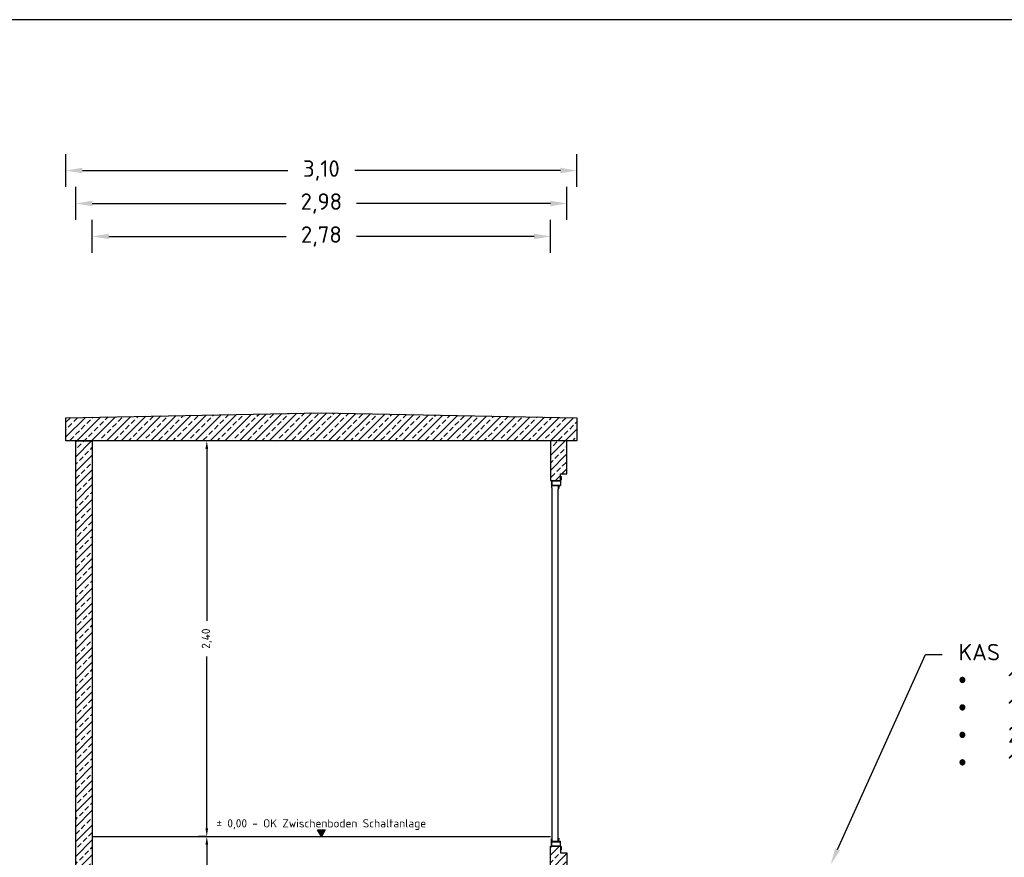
# Model space of a CAD drawing. Header units: metres. Extents: x -8 to 23.9, y -5.1 to 15.4.
# Tile 24 of 25: x 13.6 to 19.6, y 10.3 to 15.4. Entities that reach past the tile are written whole.
import ezdxf
from ezdxf import colors
from ezdxf.entities.mleader import LeaderData, LeaderLine
from ezdxf.enums import TextEntityAlignment as Align
from ezdxf.math import Vec2, Vec3

# ---------------------------------------------------------------- set-up
doc = ezdxf.new("R2010")
doc.units = ezdxf.units.M
for name, color, linetype in [('LAYOUT Ansichtsfenster', 5, 'Continuous'), ('SCHNITT RV Beistellung', 5, 'Continuous'), ('SCHNITT_BAU Neubau', 1, 'Continuous')]:
    doc.layers.add(name, color=color, linetype=linetype)
doc.styles.get("Standard").update_dxf_attribs({"font": 'isocpeur.ttf'})
doc.dimstyles.new('Beschriftung', dxfattribs={"dimscale": 0, "dimtxt": 1, "dimasz": 1, "dimexe": 1, "dimexo": 1, "dimgap": 1, "dimtad": 0, "dimtoh": 1, "dimzin": 1, "dimtxsty": 'Standard', "dimcen": 1, "dimadec": 0, "dimazin": 0, "dimtfac": 1, "dimtofl": 0, "dimtmove": 0, "dimatfit": 3, "dimfxl": 1, "dimfxlon": 1, "dimtfill": 1, "dimtolj": 1, "dimtzin": 0, "dimarcsym": 0})
pattern_1 = [(45, (-5.665, -5.17), (-0.04490128, 0.04490128), []), (45, (-5.6201, -5.17), (-0.04490128, 0.04490128), [0.03175, -0.015875])]

# ---------------------------------------------------------------- blocks, each defined once
blk = doc.blocks.new('Türaufnahme_Links')
for points in [[(-4.81, 5.15), (-4.81, -0.68)], [(-4.81, 5.15), (-2.62, 5.15)], [(-4.56, 4.98), (-4.56, -0.68)], [(-4.56, 4.98), (-1.77, 4.98)], [(-2.45, 5.15), (-2.45, 4.98), (-2.62, 5.15)], [(-2.45, 5.15), (0.17, 5.15), (0.17, 5.15)], [(-1.77, 4.98), (-1.77, -0.68)], [(0.17, 5.15), (0.17, 4.98), (-1.52, 4.98)], [(-1.52, 4.98), (-1.52, 0.68)], [(-1.52, 0.68), (0.17, 0.68)], [(-1.52, 0.42), (-1.52, -0.68)], [(-1.35, 0.42), (-1.52, 0.42), (-1.52, 0.42)], [(-1.35, 0.42), (0, 0.42)], [(0, 0.42), (0, 0.25), (0, 0.25)], [(0, 0), (0, 0.25), (0, 0.25)], [(0, 0), (0.17, 0), (0.17, 0)], [(0.17, 0.68), (0.84, 0.68), (0.84, 0.68)], [(0.17, 0.68), (0.17, 0)], [(0.17, 0.68), (0.17, 0.42)], [(-7.34, -0.84), (-7.34, -1.27), (-5.23, -1.27), (-4.81, -0.84)], [(-7.34, -0.84), (-7.18, -0.84), (-7.18, -0.84)], [(-4.81, -0.68), (-5.4, -1.1), (-7.18, -1.1), (-7.18, -0.84)], [(-4.81, -0.84), (-1.77, -0.84)], [(-4.56, -0.68), (-1.77, -0.68)], [(-1.77, -0.84), (-1.52, -0.84), (-1.52, -0.68)]]:
    blk.add_lwpolyline(points)
blk = doc.blocks.new('*D59')
at = {"layer": 'Defpoints', "color": 0, "transparency": 16777216}
for p in [(16.975, 14.46), (13.875, 12.96), (16.975, 12.96)]:
    blk.add_point(p, dxfattribs=at)
at = {"layer": 'SCHNITT RV Beistellung', "color": 0, "lineweight": -2, "transparency": 16777216}
for p, q in [((13.875, 14.36), (13.875, 14.56)), ((16.975, 14.36), (16.975, 14.56)), ((13.975, 14.46), (15.2225, 14.46)), ((16.875, 14.46), (15.6275, 14.46))]:
    blk.add_line(p, q, dxfattribs=at)
at = {"layer": 'SCHNITT RV Beistellung', "color": 0, "transparency": 16777216}
for points in [[(13.975, 14.4767), (13.975, 14.4433), (13.875, 14.46)], [(16.875, 14.4767), (16.875, 14.4433), (16.975, 14.46)]]:
    blk.add_solid(points, dxfattribs=at)
at = {"layer": 'SCHNITT RV Beistellung', "color": 0, "transparency": 16777216, "insert": (15.425, 14.46), "char_height": 0.1, "attachment_point": 5, "bg_fill": 3, "box_fill_scale": 1.1, "bg_fill_color": 256, "bg_fill_true_color": 13158600, "bg_fill_transparency": 0}
blk.add_mtext('\\A1;3,10', dxfattribs=at)
blk = doc.blocks.new('*D60')
at = {"layer": 'Defpoints', "color": 0, "transparency": 16777216}
for p in [(16.915, 14.26), (13.935, 12.82), (16.915, 12.82)]:
    blk.add_point(p, dxfattribs=at)
at = {"layer": 'SCHNITT RV Beistellung', "color": 0, "lineweight": -2, "transparency": 16777216}
for p, q in [((13.935, 14.16), (13.935, 14.36)), ((16.915, 14.16), (16.915, 14.36)), ((14.035, 14.26), (15.2125, 14.26)), ((16.815, 14.26), (15.6375, 14.26))]:
    blk.add_line(p, q, dxfattribs=at)
at = {"layer": 'SCHNITT RV Beistellung', "color": 0, "transparency": 16777216}
for points in [[(14.035, 14.2767), (14.035, 14.2433), (13.935, 14.26)], [(16.815, 14.2767), (16.815, 14.2433), (16.915, 14.26)]]:
    blk.add_solid(points, dxfattribs=at)
at = {"layer": 'SCHNITT RV Beistellung', "color": 0, "transparency": 16777216, "insert": (15.425, 14.26), "char_height": 0.1, "attachment_point": 5, "bg_fill": 3, "box_fill_scale": 1.1, "bg_fill_color": 256, "bg_fill_true_color": 13158600, "bg_fill_transparency": 0}
blk.add_mtext('\\A1;2,98', dxfattribs=at)
blk = doc.blocks.new('*D61')
at = {"layer": 'Defpoints', "color": 0, "transparency": 16777216}
for p in [(16.815, 14.06), (14.035, 12.82), (16.815, 12.82)]:
    blk.add_point(p, dxfattribs=at)
at = {"layer": 'SCHNITT RV Beistellung', "color": 0, "lineweight": -2, "transparency": 16777216}
for p, q in [((14.035, 13.96), (14.035, 14.16)), ((16.815, 13.96), (16.815, 14.16)), ((14.135, 14.06), (15.2125, 14.06)), ((16.715, 14.06), (15.6375, 14.06))]:
    blk.add_line(p, q, dxfattribs=at)
at = {"layer": 'SCHNITT RV Beistellung', "color": 0, "transparency": 16777216}
for points in [[(14.135, 14.0767), (14.135, 14.0433), (14.035, 14.06)], [(16.715, 14.0767), (16.715, 14.0433), (16.815, 14.06)]]:
    blk.add_solid(points, dxfattribs=at)
at = {"layer": 'SCHNITT RV Beistellung', "color": 0, "transparency": 16777216, "insert": (15.425, 14.06), "char_height": 0.1, "attachment_point": 5, "bg_fill": 3, "box_fill_scale": 1.1, "bg_fill_color": 256, "bg_fill_true_color": 13158600, "bg_fill_transparency": 0}
blk.add_mtext('\\A1;2,78', dxfattribs=at)
blk = doc.blocks.new('*D63')
at = {"layer": 'Defpoints', "color": 0, "transparency": 16777216}
for p in [(14.73, 10.42), (14.73, 10.42), (14.73, 9.62)]:
    blk.add_point(p, dxfattribs=at)
at = {"layer": 'SCHNITT RV Beistellung', "color": 0, "lineweight": -2, "transparency": 16777216}
for p, q in [((14.73, 10.42), (14.68, 10.42)), ((14.73, 10.37), (14.73, 10.1262)), ((14.73, 9.67), (14.73, 9.9137)), ((14.73, 9.62), (14.78, 9.62))]:
    blk.add_line(p, q, dxfattribs=at)
at = {"layer": 'SCHNITT RV Beistellung', "color": 0, "transparency": 16777216}
for points in [[(14.7217, 10.37), (14.7383, 10.37), (14.73, 10.42)], [(14.7217, 9.67), (14.7383, 9.67), (14.73, 9.62)]]:
    blk.add_solid(points, dxfattribs=at)
at = {"layer": 'SCHNITT RV Beistellung', "color": 0, "transparency": 16777216, "insert": (14.73, 10.02), "char_height": 0.05, "attachment_point": 5, "rotation": 90, "bg_fill": 3, "box_fill_scale": 1.1, "bg_fill_color": 256, "bg_fill_true_color": 13158600, "bg_fill_transparency": 0}
blk.add_mtext('\\A1;0,80', dxfattribs=at)
blk = doc.blocks.new('*D64')
at = {"layer": 'Defpoints', "color": 0, "transparency": 16777216}
for p in [(14.73, 12.82), (14.73, 12.82), (14.73, 10.42)]:
    blk.add_point(p, dxfattribs=at)
at = {"layer": 'SCHNITT RV Beistellung', "color": 0, "lineweight": -2, "transparency": 16777216}
for p, q in [((14.73, 12.82), (14.68, 12.82)), ((14.73, 12.77), (14.73, 11.7287)), ((14.73, 10.47), (14.73, 11.5112)), ((14.73, 10.42), (14.68, 10.42))]:
    blk.add_line(p, q, dxfattribs=at)
at = {"layer": 'SCHNITT RV Beistellung', "color": 0, "transparency": 16777216}
for points in [[(14.7217, 12.77), (14.7383, 12.77), (14.73, 12.82)], [(14.7217, 10.47), (14.7383, 10.47), (14.73, 10.42)]]:
    blk.add_solid(points, dxfattribs=at)
at = {"layer": 'SCHNITT RV Beistellung', "color": 0, "transparency": 16777216, "insert": (14.73, 11.62), "char_height": 0.05, "attachment_point": 5, "rotation": 90, "bg_fill": 3, "box_fill_scale": 1.1, "bg_fill_color": 256, "bg_fill_true_color": 13158600, "bg_fill_transparency": 0}
blk.add_mtext('\\A1;2,40', dxfattribs=at)
blk = doc.blocks.new('*U39')
at = {"lineweight": -2, "transparency": 16777216}
h = blk.add_hatch(color=0, dxfattribs=at)
h.dxf.hatch_style = 1
h.paths.add_polyline_path([(-0.45, 0.79), (0, 0), (0.45, 0.79)])
at = {"color": 0, "lineweight": -2, "transparency": 16777216}
blk.add_lwpolyline([(0.45, 0.79), (0, 0), (-0.45, 0.79), (0.45, 0.79)], dxfattribs=at)
blk.add_attdef('TIEFE', text='', height=1).set_placement((0, 0.79), align=Align.BOTTOM_CENTER)
blk = doc.blocks.new('*D75')
at = {"layer": 'Defpoints', "color": 0, "transparency": 16777216}
for p in [(16.915, 12.82), (20.815, 10.25), (22.815, 10.25)]:
    blk.add_point(p, dxfattribs=at)
at = {"layer": 'SCHNITT RV Beistellung', "color": 0, "lineweight": -2, "transparency": 16777216}
for p, q in [((22.715, 12.82), (22.915, 12.82)), ((22.815, 12.72), (22.815, 11.7475)), ((22.815, 10.35), (22.815, 11.3225)), ((22.715, 10.25), (22.915, 10.25))]:
    blk.add_line(p, q, dxfattribs=at)
at = {"layer": 'SCHNITT RV Beistellung', "color": 0, "transparency": 16777216}
for points in [[(22.7983, 12.72), (22.8317, 12.72), (22.815, 12.82)], [(22.7983, 10.35), (22.8317, 10.35), (22.815, 10.25)]]:
    blk.add_solid(points, dxfattribs=at)
at = {"layer": 'SCHNITT RV Beistellung', "color": 0, "transparency": 16777216, "insert": (22.815, 11.535), "char_height": 0.1, "attachment_point": 5, "rotation": 90, "bg_fill": 3, "box_fill_scale": 1.1, "bg_fill_color": 256, "bg_fill_true_color": 13158600, "bg_fill_transparency": 0}
blk.add_mtext('\\A1;2,57', dxfattribs=at)
blk = doc.blocks.new('*D77')
at = {"layer": 'Defpoints', "color": 0, "transparency": 16777216}
for p in [(15.425, 12.99), (23.015, 12.99), (10.035, 10.25)]:
    blk.add_point(p, dxfattribs=at)
at = {"layer": 'SCHNITT RV Beistellung', "color": 0, "lineweight": -2, "transparency": 16777216}
for p, q in [((22.915, 12.99), (23.115, 12.99)), ((23.015, 12.89), (23.015, 11.8375)), ((23.015, 10.35), (23.015, 11.4025)), ((22.915, 10.25), (23.115, 10.25))]:
    blk.add_line(p, q, dxfattribs=at)
at = {"layer": 'SCHNITT RV Beistellung', "color": 0, "transparency": 16777216}
for points in [[(22.9983, 12.89), (23.0317, 12.89), (23.015, 12.99)], [(22.9983, 10.35), (23.0317, 10.35), (23.015, 10.25)]]:
    blk.add_solid(points, dxfattribs=at)
at = {"layer": 'SCHNITT RV Beistellung', "color": 0, "transparency": 16777216, "insert": (23.015, 11.62), "char_height": 0.1, "attachment_point": 5, "rotation": 90, "bg_fill": 3, "box_fill_scale": 1.1, "bg_fill_color": 256, "bg_fill_true_color": 13158600, "bg_fill_transparency": 0}
blk.add_mtext('\\A1;2,74', dxfattribs=at)
blk = doc.blocks.new('*D78')
at = {"layer": 'Defpoints', "color": 0, "transparency": 16777216}
for p in [(16.975, 12.96), (16.975, 12.82), (22.555, 12.82)]:
    blk.add_point(p, dxfattribs=at)
at = {"layer": 'SCHNITT RV Beistellung', "color": 0, "lineweight": -2, "transparency": 16777216}
for p, q in [((22.555, 13.06), (22.555, 13.3925)), ((22.555, 13.3925), (22.655, 13.3925)), ((22.455, 12.96), (22.655, 12.96)), ((22.455, 12.82), (22.655, 12.82)), ((22.555, 12.72), (22.555, 12.62))]:
    blk.add_line(p, q, dxfattribs=at)
at = {"layer": 'SCHNITT RV Beistellung', "color": 0, "transparency": 16777216}
for points in [[(22.5383, 13.06), (22.5717, 13.06), (22.555, 12.96)], [(22.5383, 12.72), (22.5717, 12.72), (22.555, 12.82)]]:
    blk.add_solid(points, dxfattribs=at)
at = {"layer": 'SCHNITT RV Beistellung', "color": 0, "transparency": 16777216, "insert": (22.815, 13.3925), "char_height": 0.1, "attachment_point": 5, "rotation": 90, "bg_fill": 3, "box_fill_scale": 1.1, "bg_fill_color": 256, "bg_fill_true_color": 13158600, "bg_fill_transparency": 0}
blk.add_mtext('\\A1;0,14', dxfattribs=at)

msp = doc.modelspace()

# ---------------------------------------------------------------- hatches: boundary and pattern name
at = {"layer": 'SCHNITT RV Beistellung'}
h = msp.add_hatch(dxfattribs=at)
h.set_pattern_fill('ANSI33', color=256, scale=0.01, angle=-7.73381)
h.set_pattern_definition(pattern_1)
h.paths.add_polyline_path([(16.975, 12.82), (13.875, 12.82), (13.875, 12.96), (15.425, 12.99), (16.975, 12.96)])
h = msp.add_hatch(dxfattribs=at)
h.set_pattern_fill('ANSI33', color=256, scale=0.01, angle=-7.73381)
h.set_pattern_definition(pattern_1)
h.paths.add_polyline_path([(13.935, 12.82), (14.035, 12.82), (14.035, 9.62), (16.815, 9.62), (16.815, 10.36), (16.875, 10.36), (16.875, 10.32), (16.915, 10.32), (16.915, 9.5), (13.935, 9.5)])
h = msp.add_hatch(dxfattribs=at)
h.set_pattern_fill('ANSI33', color=256, scale=0.01, angle=-7.73381)
h.set_pattern_definition(pattern_1)
h.paths.add_polyline_path([(16.815, 12.58), (16.875, 12.58), (16.875, 12.62), (16.915, 12.62), (16.915, 12.82), (16.815, 12.82)])

# ---------------------------------------------------------------- linework, layer by layer
for points in [[(16.975, 12.82), (13.875, 12.82), (13.875, 12.96), (15.425, 12.99), (16.975, 12.96)], [(13.935, 12.82), (14.035, 12.82), (14.035, 9.62), (16.815, 9.62), (16.815, 10.36), (16.875, 10.36), (16.875, 10.32), (16.915, 10.32), (16.915, 9.5), (13.935, 9.5)], [(16.815, 12.58), (16.875, 12.58), (16.875, 12.62), (16.915, 12.62), (16.915, 12.82), (16.815, 12.82)]]:
    msp.add_lwpolyline(points, close=True, dxfattribs=at)
for points in [[(16.8227, 12.5339), (16.8227, 10.4061)], [(16.8625, 10.4123), (16.8625, 12.5277)]]:
    msp.add_lwpolyline(points, dxfattribs=at)
at = {"layer": 'SCHNITT RV Beistellung', "lineweight": 25}
msp.add_lwpolyline([(14.035, 10.42), (16.815, 10.42)], dxfattribs=at)

# ---------------------------------------------------------------- block references
at = {"layer": 'SCHNITT RV Beistellung', "lineweight": 25, "yscale": 0.009251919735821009}
for p, xscale, zscale, rotation in [((16.8688, 12.5355), -0.009251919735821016, 0.00925191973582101, 89.99999999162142), ((16.8688, 10.4045), 0.009251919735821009, 0.009251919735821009, 89.99999999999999)]:
    msp.add_blockref('Türaufnahme_Links', p, dxfattribs=dict(at, xscale=xscale, zscale=zscale, rotation=rotation))

# ---------------------------------------------------------------- next in the draw order: dimensions: what is measured, and where the dimension line sits
at = {"layer": 'SCHNITT RV Beistellung'}
dim = msp.add_linear_dim(base=(16.975, 14.46), p1=(13.875, 12.96), p2=(16.975, 12.96), dimstyle='Beschriftung', dxfattribs=at)
dim.commit()
dim.dimension.update_dxf_attribs({"geometry": '*D59', "text_midpoint": (15.425, 14.46)})
dim = msp.add_linear_dim(base=(14.73, 10.42), p1=(14.73, 9.62), p2=(14.73, 10.42), angle=90, dimstyle='Beschriftung', dxfattribs=at)
dim.commit()
dim.dimension.update_dxf_attribs({"geometry": '*D63', "text_midpoint": (14.73, 10.02)})

# ---------------------------------------------------------------- next in the draw order: dimensions: what is measured, and where the dimension line sits
dim = msp.add_linear_dim(base=(16.915, 14.26), p1=(13.935, 12.82), p2=(16.915, 12.82), dimstyle='Beschriftung', dxfattribs=at)
dim.commit()
dim.dimension.update_dxf_attribs({"geometry": '*D60', "text_midpoint": (15.425, 14.26)})

# ---------------------------------------------------------------- next in the draw order: dimensions: what is measured, and where the dimension line sits
dim = msp.add_linear_dim(base=(16.815, 14.06), p1=(14.035, 12.82), p2=(16.815, 12.82), dimstyle='Beschriftung', dxfattribs=at)
dim.commit()
dim.dimension.update_dxf_attribs({"geometry": '*D61', "text_midpoint": (15.425, 14.06)})

# ---------------------------------------------------------------- next in the draw order: dimensions: what is measured, and where the dimension line sits
dim = msp.add_linear_dim(base=(14.73, 12.82), p1=(14.73, 10.42), p2=(14.73, 12.82), angle=90, dimstyle='Beschriftung', dxfattribs=at)
dim.commit()
dim.dimension.update_dxf_attribs({"geometry": '*D64', "text_midpoint": (14.73, 11.62)})

# ---------------------------------------------------------------- next in the draw order: linework, layer by layer
at = {"layer": 'LAYOUT Ansichtsfenster'}
msp.add_lwpolyline([(7.9625, 5.125), (23.8875, 5.125), (23.8875, 15.375), (7.9625, 15.375)], close=True, dxfattribs=at)

# ---------------------------------------------------------------- next in the draw order: block references
at = {"layer": 'SCHNITT RV Beistellung', "xscale": 0.05, "yscale": 0.05, "zscale": 0.05}
msp.add_blockref('*U39', (15.425, 10.42), dxfattribs=at).add_auto_attribs({'TIEFE': '± 0,00 - OK Zwischenboden Schaltanlage'})

# ---------------------------------------------------------------- next in the draw order: dimensions: what is measured, and where the dimension line sits
at = {"layer": 'SCHNITT RV Beistellung'}
dim = msp.add_linear_dim(base=(22.815, 10.25), p1=(16.915, 12.82), p2=(20.815, 10.25), angle=90, dimstyle='Beschriftung', dxfattribs=at)
dim.commit()
dim.dimension.update_dxf_attribs({"geometry": '*D75', "text_midpoint": (22.815, 11.535), "text_rotation": 90})

# ---------------------------------------------------------------- next in the draw order: dimensions: what is measured, and where the dimension line sits
dim = msp.add_linear_dim(base=(23.015, 12.99), p1=(10.035, 10.25), p2=(15.425, 12.99), angle=90, dimstyle='Beschriftung', dxfattribs=at)
dim.commit()
dim.dimension.update_dxf_attribs({"geometry": '*D77', "text_midpoint": (23.015, 11.62), "text_rotation": 90})

# ---------------------------------------------------------------- next in the draw order: dimensions: what is measured, and where the dimension line sits
dim = msp.add_linear_dim(base=(22.555, 12.82), p1=(16.975, 12.96), p2=(16.975, 12.82), angle=90, dimstyle='Beschriftung', dxfattribs=at)
dim.commit()
dim.dimension.update_dxf_attribs({"geometry": '*D78', "text_midpoint": (22.815, 13.3925), "dimtype": 160, "text_rotation": 90})

# ---------------------------------------------------------------- next in the draw order: leaders
at = {"layer": 'SCHNITT_BAU Neubau'}
ml = msp.add_multileader_mtext('Standard', dxfattribs=at)
ml.set_content('KAS Gr. VII bestehend aus:\\P\\pxi-3,l3,t3;{\\fSymbol|b0|i0|c2|p18;·^I}1 × Deckenplatte Kl. B125 (h=20 cm)\\P{\\fSymbol|b0|i0|c2|p18;·^I}1 × Zwischenrahmen (h=40 cm)\\P{\\fSymbol|b0|i0|c2|p18;·^I}2 × Einführungsrahmen (h=2×40 cm)\\P{\\fSymbol|b0|i0|c2|p18;·^I}1 × Bodenplatte (h=15 cm)', color=256)
ml.set_leader_properties()
ml.build(insert=Vec2(0, 0))
ml.multileader.update_dxf_attribs({"dogleg_length": 1, "arrow_head_size": 0.1, "scale": 0.1})
ctx = ml.context
ctx.base_point, ctx.scale, ctx.char_height, ctx.arrow_head_size, ctx.landing_gap_size, ctx.plane_origin = Vec3(19.1903, 11.523), 0.1, 0.1, 0.1, 0.1, Vec3(21.911, 13.0678)
notes = []
notes.append((ctx, [(1, (1, 1, 0), (19.0903, 11.523), (1, 0), 0.1, [(0, [(18.515, 10.25)], 0, [])])]))
ctx.mtext.insert, ctx.mtext.rotation, ctx.mtext.flow_direction = Vec3(19.2903, 11.588), 6.283185, 5
for ctx, leaders in notes:
    for number, flags, end, landing, length, lines in leaders:
        leader = LeaderData()
        leader.index, (leader.has_last_leader_line, leader.has_dogleg_vector, leader.attachment_direction) = number, flags
        leader.last_leader_point, leader.dogleg_vector, leader.dogleg_length = Vec3(end), Vec3(landing), length
        for number, points, colour, breaks in lines:
            line = LeaderLine()
            line.index, line.vertices, line.color, line.breaks = number, Vec3.list(points), colors.encode_raw_color(colour), breaks
            leader.lines.append(line)
        ctx.leaders.append(leader)

doc.saveas('drawing.dxf')
